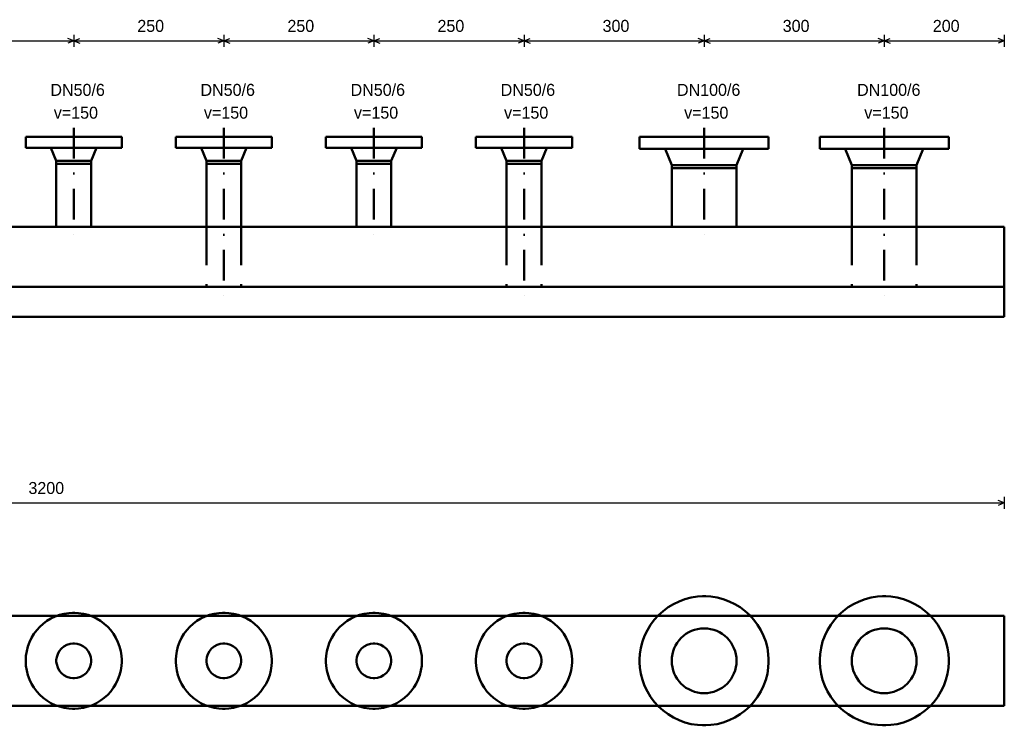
# Model space of a CAD drawing. Header units: millimetres. Extents: x -41881 to 54113, y -9946 to 101810.
# Tile 10 of 105: x -11301 to -9661, y -2641 to -1466. Entities that reach past the tile are written whole.
import ezdxf

# ---------------------------------------------------------------- set-up
doc = ezdxf.new("R2010")
doc.units = ezdxf.units.MM
doc.linetypes.add('DASHED2', pattern=[9.525, 6.35, -3.175])
doc.linetypes.add('ČERCHOVANÁX2', pattern=[50.8, 25.4, -12.7, 0, -12.7])
doc.layers.add('UT-kotle', color=1, linetype='Continuous', lineweight=50)
doc.styles.get("Standard").update_dxf_attribs({"font": 'ic-simplex.shx', "width": 0.8})

msp = doc.modelspace()

# ---------------------------------------------------------------- linework, layer by layer
at = {"color": 0}
for p, q in [((-11211.237, -1490.859), (-11211.237, -1510.859)), ((-10961.237, -1490.859), (-10961.237, -1510.859)), ((-10711.237, -1490.859), (-10711.237, -1510.859)), ((-10461.237, -1490.859), (-10461.237, -1510.859)), ((-10161.237, -1490.859), (-10161.237, -1510.859)), ((-9861.237, -1490.859), (-9861.237, -1510.859)), ((-9661.237, -1490.859), (-9661.237, -1510.859)), ((-11461.237, -1500.859), (-11211.237, -1500.859)), ((-11211.237, -1500.859), (-11221.237, -1496.859)), ((-11211.237, -1500.859), (-11221.237, -1504.859)), ((-11211.237, -1500.859), (-11201.237, -1496.859)), ((-11211.237, -1500.859), (-10961.237, -1500.859)), ((-11211.237, -1500.859), (-11201.237, -1504.859)), ((-10961.237, -1500.859), (-10971.237, -1496.859)), ((-10961.237, -1500.859), (-10971.237, -1504.859)), ((-10961.237, -1500.859), (-10951.237, -1496.859)), ((-10961.237, -1500.859), (-10711.237, -1500.859)), ((-10961.237, -1500.859), (-10951.237, -1504.859)), ((-10711.237, -1500.859), (-10721.237, -1496.859)), ((-10711.237, -1500.859), (-10721.237, -1504.859)), ((-10711.237, -1500.859), (-10701.237, -1496.859)), ((-10711.237, -1500.859), (-10461.237, -1500.859)), ((-10711.237, -1500.859), (-10701.237, -1504.859)), ((-10461.237, -1500.859), (-10471.237, -1496.859)), ((-10461.237, -1500.859), (-10471.237, -1504.859)), ((-10461.237, -1500.859), (-10451.237, -1496.859)), ((-10461.237, -1500.859), (-10161.237, -1500.859)), ((-10461.237, -1500.859), (-10451.237, -1504.859)), ((-10161.237, -1500.859), (-10171.237, -1496.859)), ((-10161.237, -1500.859), (-10171.237, -1504.859)), ((-10161.237, -1500.859), (-10151.237, -1496.859)), ((-10161.237, -1500.859), (-9861.237, -1500.859)), ((-10161.237, -1500.859), (-10151.237, -1504.859)), ((-9861.237, -1500.859), (-9871.237, -1496.859)), ((-9861.237, -1500.859), (-9871.237, -1504.859)), ((-9861.237, -1500.859), (-9851.237, -1496.859)), ((-9861.237, -1500.859), (-9661.237, -1500.859)), ((-9861.237, -1500.859), (-9851.237, -1504.859)), ((-9661.237, -1500.859), (-9671.237, -1496.859)), ((-9661.237, -1500.859), (-9671.237, -1504.859)), ((-9661.237, -2260.858), (-9661.237, -2280.857)), ((-12861.236, -2270.859), (-9661.237, -2270.859)), ((-9661.237, -2270.859), (-9671.237, -2266.859)), ((-9661.237, -2270.859), (-9671.237, -2274.86))]:
    msp.add_line(p, q, dxfattribs=at)
at = {"layer": 'UT-kotle', "color": 2, "linetype": 'ČERCHOVANÁX2', "ltscale": 2}
for p, q in [((-11211.237, -1645.857), (-11211.237, -1825.858)), ((-10961.237, -1645.857), (-10961.237, -1925.856)), ((-10711.237, -1645.857), (-10711.237, -1825.858)), ((-10461.237, -1645.857), (-10461.237, -1925.856)), ((-10161.237, -1645.857), (-10161.237, -1825.858)), ((-9861.237, -1645.857), (-9861.237, -1925.856))]:
    msp.add_line(p, q, dxfattribs=at)
at = {"layer": 'UT-kotle'}
for p, q in [((-11291.237, -1660.857), (-11131.237, -1660.857)), ((-11291.237, -1678.859), (-11291.237, -1660.857)), ((-11131.237, -1660.857), (-11131.237, -1678.859)), ((-11041.237, -1660.857), (-10881.237, -1660.857)), ((-11041.237, -1678.859), (-11041.237, -1660.857)), ((-10881.237, -1660.857), (-10881.237, -1678.859)), ((-10791.237, -1660.857), (-10631.237, -1660.857)), ((-10791.237, -1678.859), (-10791.237, -1660.857)), ((-10631.237, -1660.857), (-10631.237, -1678.859)), ((-10541.237, -1660.857), (-10381.237, -1660.857)), ((-10541.237, -1678.859), (-10541.237, -1660.857)), ((-10381.237, -1660.857), (-10381.237, -1678.859)), ((-10268.737, -1660.857), (-10053.737, -1660.857)), ((-10268.737, -1680.859), (-10268.737, -1660.857)), ((-10053.737, -1660.857), (-10053.737, -1680.859)), ((-9968.737, -1660.857), (-9753.737, -1660.857)), ((-9968.737, -1680.859), (-9968.737, -1660.857)), ((-9753.737, -1660.857), (-9753.737, -1680.859)), ((-11131.237, -1678.859), (-11291.237, -1678.859)), ((-11249.137, -1678.859), (-11240.237, -1700.858)), ((-11173.337, -1678.859), (-11182.237, -1700.858)), ((-10881.237, -1678.859), (-11041.237, -1678.859)), ((-10999.137, -1678.859), (-10990.237, -1700.858)), ((-10923.337, -1678.859), (-10932.237, -1700.858)), ((-10631.237, -1678.859), (-10791.237, -1678.859)), ((-10749.137, -1678.859), (-10740.237, -1700.858)), ((-10673.337, -1678.859), (-10682.237, -1700.858)), ((-10381.237, -1678.859), (-10541.237, -1678.859)), ((-10499.137, -1678.859), (-10490.237, -1700.858)), ((-10423.337, -1678.859), (-10432.237, -1700.858)), ((-10053.737, -1680.859), (-10268.737, -1680.859)), ((-10226.137, -1680.859), (-10215.237, -1707.857)), ((-10096.337, -1680.859), (-10107.237, -1707.857)), ((-9753.737, -1680.859), (-9968.737, -1680.859)), ((-9926.137, -1680.859), (-9915.237, -1707.857)), ((-9796.337, -1680.859), (-9807.237, -1707.857)), ((-11240.237, -1700.858), (-11182.237, -1700.858)), ((-11240.237, -1700.858), (-11240.237, -1810.858)), ((-11182.237, -1700.858), (-11182.237, -1810.858)), ((-10990.237, -1700.858), (-10932.237, -1700.858)), ((-10990.237, -1700.858), (-10990.237, -1810.858)), ((-10932.237, -1700.858), (-10932.237, -1810.858)), ((-10740.237, -1700.858), (-10682.237, -1700.858)), ((-10740.237, -1700.858), (-10740.237, -1810.858)), ((-10682.237, -1700.858), (-10682.237, -1810.858)), ((-10490.237, -1700.858), (-10432.237, -1700.858)), ((-10490.237, -1700.858), (-10490.237, -1810.858)), ((-10432.237, -1700.858), (-10432.237, -1810.858)), ((-11240.237, -1705.857), (-11182.237, -1705.857)), ((-10990.237, -1705.857), (-10932.237, -1705.857)), ((-10740.237, -1705.857), (-10682.237, -1705.857)), ((-10490.237, -1705.857), (-10432.237, -1705.857)), ((-10215.237, -1707.857), (-10107.237, -1707.857)), ((-10215.237, -1707.857), (-10215.237, -1810.858)), ((-10215.237, -1712.86), (-10107.237, -1712.86)), ((-10107.237, -1707.857), (-10107.237, -1810.858)), ((-9915.237, -1707.857), (-9807.237, -1707.857)), ((-9915.237, -1707.857), (-9915.237, -1810.858)), ((-9915.237, -1712.86), (-9807.237, -1712.86)), ((-9807.237, -1707.857), (-9807.237, -1810.858)), ((-12861.236, -1810.858), (-9661.237, -1810.858)), ((-9661.237, -1810.858), (-9661.237, -1960.859)), ((-12861.236, -1910.856), (-9661.237, -1910.856)), ((-9661.237, -1960.859), (-12861.236, -1960.859)), ((-10182.897, -2428.501), (-10172.227, -2426.873)), ((-10172.227, -2426.873), (-10163.987, -2426.319)), ((-10163.987, -2426.319), (-10161.237, -2426.319)), ((-10161.237, -2426.319), (-10158.487, -2426.319)), ((-10158.487, -2426.319), (-10150.247, -2426.873)), ((-10150.247, -2426.873), (-10139.577, -2428.501)), ((-9882.907, -2428.501), (-9872.227, -2426.873)), ((-9872.227, -2426.873), (-9863.987, -2426.319)), ((-9863.987, -2426.319), (-9861.237, -2426.319)), ((-9861.237, -2426.319), (-9858.487, -2426.319)), ((-9858.487, -2426.319), (-9850.247, -2426.873)), ((-9850.247, -2426.873), (-9839.567, -2428.501)), ((-10221.337, -2444.677), (-10212.477, -2439.293)), ((-10212.477, -2439.293), (-10203.077, -2434.766)), ((-10203.077, -2434.766), (-10193.207, -2431.151)), ((-10193.207, -2431.151), (-10182.897, -2428.501)), ((-10139.577, -2428.501), (-10129.277, -2431.151)), ((-10129.277, -2431.151), (-10119.397, -2434.766)), ((-10119.397, -2434.766), (-10109.997, -2439.293)), ((-10109.997, -2439.293), (-10101.137, -2444.677)), ((-9921.337, -2444.677), (-9912.477, -2439.293)), ((-9912.477, -2439.293), (-9903.077, -2434.766)), ((-9903.077, -2434.766), (-9893.207, -2431.151)), ((-9893.207, -2431.151), (-9882.907, -2428.501)), ((-9839.567, -2428.501), (-9829.267, -2431.151)), ((-9829.267, -2431.151), (-9819.397, -2434.766)), ((-9819.397, -2434.766), (-9809.997, -2439.293)), ((-9809.997, -2439.293), (-9801.137, -2444.677)), ((-9661.237, -2458.818), (-12861.236, -2458.818)), ((-11242.377, -2460.105), (-11235.027, -2457.414)), ((-11235.027, -2457.414), (-11227.357, -2455.443)), ((-11227.357, -2455.443), (-11219.417, -2454.231)), ((-11219.417, -2454.231), (-11213.277, -2453.819)), ((-11213.277, -2453.819), (-11211.237, -2453.819)), ((-11211.237, -2453.819), (-11209.187, -2453.819)), ((-11209.187, -2453.819), (-11203.057, -2454.231)), ((-11203.057, -2454.231), (-11195.117, -2455.443)), ((-11195.117, -2455.443), (-11187.447, -2457.414)), ((-11187.447, -2457.414), (-11180.097, -2460.105)), ((-10992.377, -2460.105), (-10985.027, -2457.414)), ((-10985.027, -2457.414), (-10977.357, -2455.443)), ((-10977.357, -2455.443), (-10969.417, -2454.231)), ((-10969.417, -2454.231), (-10963.277, -2453.819)), ((-10963.277, -2453.819), (-10961.237, -2453.819)), ((-10961.237, -2453.819), (-10959.197, -2453.819)), ((-10959.197, -2453.819), (-10953.057, -2454.231)), ((-10953.057, -2454.231), (-10945.117, -2455.443)), ((-10945.117, -2455.443), (-10937.447, -2457.414)), ((-10937.447, -2457.414), (-10930.097, -2460.105)), ((-10742.377, -2460.105), (-10735.027, -2457.414)), ((-10735.027, -2457.414), (-10727.357, -2455.443)), ((-10727.357, -2455.443), (-10719.417, -2454.231)), ((-10719.417, -2454.231), (-10713.277, -2453.819)), ((-10713.277, -2453.819), (-10711.237, -2453.819)), ((-10711.237, -2453.819), (-10709.197, -2453.819)), ((-10709.197, -2453.819), (-10703.057, -2454.231)), ((-10703.057, -2454.231), (-10695.117, -2455.443)), ((-10695.117, -2455.443), (-10687.447, -2457.414)), ((-10687.447, -2457.414), (-10680.097, -2460.105)), ((-10492.377, -2460.105), (-10485.027, -2457.414)), ((-10485.027, -2457.414), (-10477.357, -2455.443)), ((-10477.357, -2455.443), (-10469.417, -2454.231)), ((-10469.417, -2454.231), (-10463.287, -2453.819)), ((-10463.287, -2453.819), (-10461.237, -2453.819)), ((-10461.237, -2453.819), (-10459.197, -2453.819)), ((-10459.197, -2453.819), (-10453.057, -2454.231)), ((-10453.057, -2454.231), (-10445.117, -2455.443)), ((-10445.117, -2455.443), (-10437.447, -2457.414)), ((-10437.447, -2457.414), (-10430.097, -2460.105)), ((-10244.187, -2465.438), (-10237.247, -2457.804)), ((-10237.247, -2457.804), (-10229.617, -2450.866)), ((-10229.617, -2450.866), (-10221.337, -2444.677)), ((-10101.137, -2444.677), (-10092.857, -2450.866)), ((-10092.857, -2450.866), (-10085.227, -2457.804)), ((-10085.227, -2457.804), (-10078.287, -2465.438)), ((-9944.187, -2465.438), (-9937.247, -2457.804)), ((-9937.247, -2457.804), (-9929.617, -2450.866)), ((-9929.617, -2450.866), (-9921.337, -2444.677)), ((-9801.137, -2444.677), (-9792.857, -2450.866)), ((-9792.857, -2450.866), (-9785.227, -2457.804)), ((-9785.227, -2457.804), (-9778.287, -2465.438)), ((-9661.237, -2608.82), (-9661.237, -2458.818)), ((-11267.807, -2477.25), (-11262.127, -2472.086)), ((-11262.127, -2472.086), (-11255.967, -2467.48)), ((-11255.967, -2467.48), (-11249.367, -2463.473)), ((-11249.367, -2463.473), (-11242.377, -2460.105)), ((-11180.097, -2460.105), (-11173.107, -2463.473)), ((-11173.107, -2463.473), (-11166.507, -2467.48)), ((-11166.507, -2467.48), (-11160.347, -2472.086)), ((-11160.347, -2472.086), (-11154.667, -2477.25)), ((-11017.807, -2477.25), (-11012.127, -2472.086)), ((-11012.127, -2472.086), (-11005.967, -2467.48)), ((-11005.967, -2467.48), (-10999.367, -2463.473)), ((-10999.367, -2463.473), (-10992.377, -2460.105)), ((-10930.097, -2460.105), (-10923.107, -2463.473)), ((-10923.107, -2463.473), (-10916.507, -2467.48)), ((-10916.507, -2467.48), (-10910.347, -2472.086)), ((-10910.347, -2472.086), (-10904.667, -2477.25)), ((-10767.807, -2477.25), (-10762.127, -2472.086)), ((-10762.127, -2472.086), (-10755.967, -2467.48)), ((-10755.967, -2467.48), (-10749.367, -2463.473)), ((-10749.367, -2463.473), (-10742.377, -2460.105)), ((-10680.097, -2460.105), (-10673.107, -2463.473)), ((-10673.107, -2463.473), (-10666.507, -2467.48)), ((-10666.507, -2467.48), (-10660.347, -2472.086)), ((-10660.347, -2472.086), (-10654.667, -2477.25)), ((-10517.807, -2477.25), (-10512.127, -2472.086)), ((-10512.127, -2472.086), (-10505.967, -2467.48)), ((-10505.967, -2467.48), (-10499.367, -2463.473)), ((-10499.367, -2463.473), (-10492.377, -2460.105)), ((-10430.097, -2460.105), (-10423.107, -2463.473)), ((-10423.107, -2463.473), (-10416.507, -2467.48)), ((-10416.507, -2467.48), (-10410.347, -2472.086)), ((-10410.347, -2472.086), (-10404.667, -2477.25)), ((-10255.757, -2482.577), (-10250.377, -2473.713)), ((-10250.377, -2473.713), (-10244.187, -2465.438)), ((-10078.287, -2465.438), (-10072.097, -2473.713)), ((-10072.097, -2473.713), (-10066.717, -2482.577)), ((-9955.757, -2482.577), (-9950.377, -2473.713)), ((-9950.377, -2473.713), (-9944.187, -2465.438)), ((-9778.287, -2465.438), (-9772.097, -2473.713)), ((-9772.097, -2473.713), (-9766.707, -2482.577)), ((-11281.577, -2495.685), (-11277.577, -2489.088)), ((-11277.577, -2489.088), (-11272.967, -2482.93)), ((-11272.967, -2482.93), (-11267.807, -2477.25)), ((-11154.667, -2477.25), (-11149.507, -2482.93)), ((-11149.507, -2482.93), (-11144.897, -2489.088)), ((-11144.897, -2489.088), (-11140.897, -2495.685)), ((-11031.587, -2495.685), (-11027.577, -2489.088)), ((-11027.577, -2489.088), (-11022.967, -2482.93)), ((-11022.967, -2482.93), (-11017.807, -2477.25)), ((-10904.667, -2477.25), (-10899.507, -2482.93)), ((-10899.507, -2482.93), (-10894.897, -2489.088)), ((-10894.897, -2489.088), (-10890.897, -2495.685)), ((-10781.587, -2495.685), (-10777.577, -2489.088)), ((-10777.577, -2489.088), (-10772.967, -2482.93)), ((-10772.967, -2482.93), (-10767.807, -2477.25)), ((-10654.667, -2477.25), (-10649.507, -2482.93)), ((-10649.507, -2482.93), (-10644.897, -2489.088)), ((-10644.897, -2489.088), (-10640.897, -2495.685)), ((-10531.587, -2495.685), (-10527.577, -2489.088)), ((-10527.577, -2489.088), (-10522.967, -2482.93)), ((-10522.967, -2482.93), (-10517.807, -2477.25)), ((-10404.667, -2477.25), (-10399.507, -2482.93)), ((-10399.507, -2482.93), (-10394.897, -2489.088)), ((-10394.897, -2489.088), (-10390.887, -2495.685)), ((-10263.907, -2501.85), (-10260.287, -2491.974)), ((-10260.287, -2491.974), (-10255.757, -2482.577)), ((-10199.417, -2495.634), (-10195.587, -2492.149)), ((-10195.587, -2492.149), (-10191.427, -2489.04)), ((-10191.427, -2489.04), (-10186.977, -2486.335)), ((-10186.977, -2486.335), (-10182.257, -2484.061)), ((-10182.257, -2484.061), (-10177.297, -2482.245)), ((-10177.297, -2482.245), (-10172.117, -2480.915)), ((-10172.117, -2480.915), (-10166.757, -2480.096)), ((-10166.757, -2480.096), (-10162.617, -2479.818)), ((-10162.617, -2479.818), (-10161.237, -2479.818)), ((-10161.237, -2479.818), (-10159.857, -2479.818)), ((-10159.857, -2479.818), (-10155.717, -2480.096)), ((-10155.717, -2480.096), (-10150.357, -2480.915)), ((-10150.357, -2480.915), (-10145.177, -2482.245)), ((-10145.177, -2482.245), (-10140.217, -2484.061)), ((-10140.217, -2484.061), (-10135.497, -2486.335)), ((-10135.497, -2486.335), (-10131.047, -2489.04)), ((-10131.047, -2489.04), (-10126.887, -2492.149)), ((-10126.887, -2492.149), (-10123.057, -2495.634)), ((-10066.717, -2482.577), (-10062.187, -2491.974)), ((-10062.187, -2491.974), (-10058.567, -2501.85)), ((-9963.907, -2501.85), (-9960.287, -2491.974)), ((-9960.287, -2491.974), (-9955.757, -2482.577)), ((-9899.417, -2495.634), (-9895.587, -2492.149)), ((-9895.587, -2492.149), (-9891.427, -2489.04)), ((-9891.427, -2489.04), (-9886.977, -2486.335)), ((-9886.977, -2486.335), (-9882.257, -2484.061)), ((-9882.257, -2484.061), (-9877.297, -2482.245)), ((-9877.297, -2482.245), (-9872.117, -2480.915)), ((-9872.117, -2480.915), (-9866.757, -2480.096)), ((-9866.757, -2480.096), (-9862.617, -2479.818)), ((-9862.617, -2479.818), (-9861.237, -2479.818)), ((-9861.237, -2479.818), (-9859.857, -2479.818)), ((-9859.857, -2479.818), (-9855.717, -2480.096)), ((-9855.717, -2480.096), (-9850.357, -2480.915)), ((-9850.357, -2480.915), (-9845.177, -2482.245)), ((-9845.177, -2482.245), (-9840.217, -2484.061)), ((-9840.217, -2484.061), (-9835.497, -2486.335)), ((-9835.497, -2486.335), (-9831.047, -2489.04)), ((-9831.047, -2489.04), (-9826.887, -2492.149)), ((-9826.887, -2492.149), (-9823.057, -2495.634)), ((-9766.707, -2482.577), (-9762.187, -2491.974)), ((-9762.187, -2491.974), (-9758.567, -2501.85)), ((-11287.647, -2510.028), (-11284.947, -2502.679)), ((-11284.947, -2502.679), (-11281.577, -2495.685)), ((-11227.447, -2509.771), (-11222.527, -2507.096)), ((-11222.527, -2507.096), (-11217.087, -2505.407)), ((-11217.087, -2505.407), (-11212.697, -2504.818)), ((-11212.697, -2504.818), (-11211.237, -2504.818)), ((-11211.237, -2504.818), (-11209.777, -2504.818)), ((-11209.777, -2504.818), (-11205.397, -2505.407)), ((-11205.397, -2505.407), (-11199.947, -2507.096)), ((-11199.947, -2507.096), (-11195.027, -2509.771)), ((-11140.897, -2495.685), (-11137.527, -2502.679)), ((-11137.527, -2502.679), (-11134.837, -2510.028)), ((-11037.647, -2510.028), (-11034.947, -2502.679)), ((-11034.947, -2502.679), (-11031.587, -2495.685)), ((-10977.457, -2509.771), (-10972.527, -2507.096)), ((-10972.527, -2507.096), (-10967.077, -2505.407)), ((-10967.077, -2505.407), (-10962.697, -2504.818)), ((-10962.697, -2504.818), (-10961.237, -2504.818)), ((-10961.237, -2504.818), (-10959.777, -2504.818)), ((-10959.777, -2504.818), (-10955.397, -2505.407)), ((-10955.397, -2505.407), (-10949.947, -2507.096)), ((-10949.947, -2507.096), (-10945.027, -2509.771)), ((-10890.897, -2495.685), (-10887.527, -2502.679)), ((-10887.527, -2502.679), (-10884.837, -2510.028)), ((-10787.637, -2510.028), (-10784.947, -2502.679)), ((-10784.947, -2502.679), (-10781.587, -2495.685)), ((-10727.457, -2509.771), (-10722.527, -2507.096)), ((-10722.527, -2507.096), (-10717.077, -2505.407)), ((-10717.077, -2505.407), (-10712.697, -2504.818)), ((-10712.697, -2504.818), (-10711.237, -2504.818)), ((-10711.237, -2504.818), (-10709.777, -2504.818)), ((-10709.777, -2504.818), (-10705.397, -2505.407)), ((-10705.397, -2505.407), (-10699.947, -2507.096)), ((-10699.947, -2507.096), (-10695.027, -2509.771)), ((-10640.897, -2495.685), (-10637.527, -2502.679)), ((-10637.527, -2502.679), (-10634.837, -2510.028)), ((-10537.637, -2510.028), (-10534.947, -2502.679)), ((-10534.947, -2502.679), (-10531.587, -2495.685)), ((-10477.447, -2509.771), (-10472.527, -2507.096)), ((-10472.527, -2507.096), (-10467.077, -2505.407)), ((-10467.077, -2505.407), (-10462.697, -2504.818)), ((-10462.697, -2504.818), (-10461.237, -2504.818)), ((-10461.237, -2504.818), (-10459.777, -2504.818)), ((-10459.777, -2504.818), (-10455.397, -2505.407)), ((-10455.397, -2505.407), (-10449.947, -2507.096)), ((-10449.947, -2507.096), (-10445.027, -2509.771)), ((-10390.887, -2495.685), (-10387.527, -2502.679)), ((-10387.527, -2502.679), (-10384.837, -2510.028)), ((-10266.547, -2512.152), (-10263.907, -2501.85)), ((-10210.997, -2512.799), (-10208.717, -2508.078)), ((-10208.717, -2508.078), (-10206.017, -2503.626)), ((-10206.017, -2503.626), (-10202.907, -2499.469)), ((-10202.907, -2499.469), (-10199.417, -2495.634)), ((-10123.057, -2495.634), (-10119.567, -2499.469)), ((-10119.567, -2499.469), (-10116.457, -2503.626)), ((-10116.457, -2503.626), (-10113.757, -2508.078)), ((-10113.757, -2508.078), (-10111.477, -2512.799)), ((-10058.567, -2501.85), (-10055.927, -2512.152)), ((-9966.557, -2512.152), (-9963.907, -2501.85)), ((-9910.997, -2512.799), (-9908.717, -2508.078)), ((-9908.717, -2508.078), (-9906.017, -2503.626)), ((-9906.017, -2503.626), (-9902.907, -2499.469)), ((-9902.907, -2499.469), (-9899.417, -2495.634)), ((-9823.057, -2495.634), (-9819.567, -2499.469)), ((-9819.567, -2499.469), (-9816.457, -2503.626)), ((-9816.457, -2503.626), (-9813.757, -2508.078)), ((-9813.757, -2508.078), (-9811.487, -2512.799)), ((-9758.567, -2501.85), (-9755.917, -2512.152)), ((-11290.827, -2525.638), (-11289.607, -2517.695)), ((-11289.607, -2517.695), (-11287.647, -2510.028)), ((-11239.647, -2527.972), (-11237.957, -2522.529)), ((-11237.957, -2522.529), (-11235.287, -2517.604)), ((-11235.287, -2517.604), (-11231.747, -2513.312)), ((-11231.747, -2513.312), (-11227.447, -2509.771)), ((-11195.027, -2509.771), (-11190.727, -2513.312)), ((-11190.727, -2513.312), (-11187.187, -2517.604)), ((-11187.187, -2517.604), (-11184.517, -2522.529)), ((-11184.517, -2522.529), (-11182.827, -2527.972)), ((-11134.837, -2510.028), (-11132.857, -2517.695)), ((-11132.857, -2517.695), (-11131.647, -2525.638)), ((-11040.827, -2525.638), (-11039.607, -2517.695)), ((-11039.607, -2517.695), (-11037.647, -2510.028)), ((-10989.647, -2527.972), (-10987.957, -2522.529)), ((-10987.957, -2522.529), (-10985.287, -2517.604)), ((-10985.287, -2517.604), (-10981.747, -2513.312)), ((-10981.747, -2513.312), (-10977.457, -2509.771)), ((-10945.027, -2509.771), (-10940.727, -2513.312)), ((-10940.727, -2513.312), (-10937.187, -2517.604)), ((-10937.187, -2517.604), (-10934.517, -2522.529)), ((-10934.517, -2522.529), (-10932.827, -2527.972)), ((-10884.837, -2510.028), (-10882.857, -2517.695)), ((-10882.857, -2517.695), (-10881.647, -2525.638)), ((-10790.827, -2525.638), (-10789.607, -2517.695)), ((-10789.607, -2517.695), (-10787.637, -2510.028)), ((-10739.647, -2527.972), (-10737.957, -2522.529)), ((-10737.957, -2522.529), (-10735.287, -2517.604)), ((-10735.287, -2517.604), (-10731.747, -2513.312)), ((-10731.747, -2513.312), (-10727.457, -2509.771)), ((-10695.027, -2509.771), (-10690.737, -2513.312)), ((-10690.737, -2513.312), (-10687.187, -2517.604)), ((-10687.187, -2517.604), (-10684.517, -2522.529)), ((-10684.517, -2522.529), (-10682.827, -2527.972)), ((-10634.837, -2510.028), (-10632.867, -2517.695)), ((-10632.867, -2517.695), (-10631.657, -2525.638)), ((-10540.827, -2525.638), (-10539.617, -2517.695)), ((-10539.617, -2517.695), (-10537.637, -2510.028)), ((-10489.647, -2527.972), (-10487.957, -2522.529)), ((-10487.957, -2522.529), (-10485.287, -2517.604)), ((-10485.287, -2517.604), (-10481.747, -2513.312)), ((-10481.747, -2513.312), (-10477.447, -2509.771)), ((-10445.027, -2509.771), (-10440.727, -2513.312)), ((-10440.727, -2513.312), (-10437.187, -2517.604)), ((-10437.187, -2517.604), (-10434.517, -2522.529)), ((-10434.517, -2522.529), (-10432.827, -2527.972)), ((-10384.837, -2510.028), (-10382.867, -2517.695)), ((-10382.867, -2517.695), (-10381.647, -2525.638)), ((-10268.737, -2531.07), (-10268.177, -2522.827)), ((-10268.177, -2522.827), (-10266.547, -2512.152)), ((-10214.957, -2528.296), (-10214.137, -2522.934)), ((-10214.137, -2522.934), (-10212.807, -2517.76)), ((-10212.807, -2517.76), (-10210.997, -2512.799)), ((-10111.477, -2512.799), (-10109.667, -2517.76)), ((-10109.667, -2517.76), (-10108.337, -2522.934)), ((-10108.337, -2522.934), (-10107.517, -2528.296)), ((-10055.927, -2512.152), (-10054.297, -2522.827)), ((-10054.297, -2522.827), (-10053.737, -2531.07)), ((-9968.737, -2531.07), (-9968.187, -2522.827)), ((-9968.187, -2522.827), (-9966.557, -2512.152)), ((-9914.957, -2528.296), (-9914.137, -2522.934)), ((-9914.137, -2522.934), (-9912.807, -2517.76)), ((-9912.807, -2517.76), (-9910.997, -2512.799)), ((-9811.487, -2512.799), (-9809.667, -2517.76)), ((-9809.667, -2517.76), (-9808.337, -2522.934)), ((-9808.337, -2522.934), (-9807.517, -2528.296)), ((-9755.917, -2512.152), (-9754.297, -2522.827)), ((-9754.297, -2522.827), (-9753.737, -2531.07)), ((-11291.237, -2531.773), (-11290.827, -2525.638)), ((-11291.237, -2533.818), (-11291.237, -2531.773)), ((-11291.237, -2535.861), (-11291.237, -2533.818)), ((-11290.827, -2541.997), (-11291.237, -2535.861)), ((-11289.607, -2549.942), (-11290.827, -2541.997)), ((-11240.237, -2532.356), (-11239.647, -2527.972)), ((-11240.237, -2533.818), (-11240.237, -2532.356)), ((-11240.237, -2535.279), (-11240.237, -2533.818)), ((-11239.647, -2539.662), (-11240.237, -2535.279)), ((-11237.957, -2545.106), (-11239.647, -2539.662)), ((-11182.827, -2539.662), (-11184.517, -2545.106)), ((-11182.827, -2527.972), (-11182.237, -2532.356)), ((-11182.237, -2535.279), (-11182.827, -2539.662)), ((-11182.237, -2532.356), (-11182.237, -2533.818)), ((-11182.237, -2533.818), (-11182.237, -2535.279)), ((-11131.647, -2541.997), (-11132.857, -2549.942)), ((-11131.647, -2525.638), (-11131.237, -2531.773)), ((-11131.237, -2535.861), (-11131.647, -2541.997)), ((-11131.237, -2531.773), (-11131.237, -2533.818)), ((-11131.237, -2533.818), (-11131.237, -2535.861)), ((-11041.237, -2531.773), (-11040.827, -2525.638)), ((-11041.237, -2533.818), (-11041.237, -2531.773)), ((-11041.237, -2535.861), (-11041.237, -2533.818)), ((-11040.827, -2541.997), (-11041.237, -2535.861)), ((-11039.607, -2549.942), (-11040.827, -2541.997)), ((-10990.237, -2532.356), (-10989.647, -2527.972)), ((-10990.237, -2533.818), (-10990.237, -2532.356)), ((-10990.237, -2535.279), (-10990.237, -2533.818)), ((-10989.647, -2539.662), (-10990.237, -2535.279)), ((-10987.957, -2545.106), (-10989.647, -2539.662)), ((-10932.827, -2539.662), (-10934.517, -2545.106)), ((-10932.827, -2527.972), (-10932.237, -2532.356)), ((-10932.237, -2535.279), (-10932.827, -2539.662)), ((-10932.237, -2532.356), (-10932.237, -2533.818)), ((-10932.237, -2533.818), (-10932.237, -2535.279)), ((-10881.647, -2541.997), (-10882.857, -2549.942)), ((-10881.647, -2525.638), (-10881.237, -2531.773)), ((-10881.237, -2535.861), (-10881.647, -2541.997)), ((-10881.237, -2531.773), (-10881.237, -2533.818)), ((-10881.237, -2533.818), (-10881.237, -2535.861)), ((-10791.237, -2531.773), (-10790.827, -2525.638)), ((-10791.237, -2533.818), (-10791.237, -2531.773)), ((-10791.237, -2535.861), (-10791.237, -2533.818)), ((-10790.827, -2541.997), (-10791.237, -2535.861)), ((-10789.607, -2549.942), (-10790.827, -2541.997)), ((-10740.237, -2532.356), (-10739.647, -2527.972)), ((-10740.237, -2533.818), (-10740.237, -2532.356)), ((-10740.237, -2535.279), (-10740.237, -2533.818)), ((-10739.647, -2539.662), (-10740.237, -2535.279)), ((-10737.957, -2545.106), (-10739.647, -2539.662)), ((-10682.827, -2539.662), (-10684.517, -2545.106)), ((-10682.827, -2527.972), (-10682.237, -2532.356)), ((-10682.237, -2535.279), (-10682.827, -2539.662)), ((-10682.237, -2532.356), (-10682.237, -2533.818)), ((-10682.237, -2533.818), (-10682.237, -2535.279)), ((-10631.657, -2541.997), (-10632.867, -2549.942)), ((-10631.657, -2525.638), (-10631.237, -2531.773)), ((-10631.237, -2535.861), (-10631.657, -2541.997)), ((-10631.237, -2531.773), (-10631.237, -2533.818)), ((-10631.237, -2533.818), (-10631.237, -2535.861)), ((-10541.237, -2531.773), (-10540.827, -2525.638)), ((-10541.237, -2533.818), (-10541.237, -2531.773)), ((-10541.237, -2535.861), (-10541.237, -2533.818)), ((-10540.827, -2541.997), (-10541.237, -2535.861)), ((-10539.617, -2549.942), (-10540.827, -2541.997)), ((-10490.237, -2532.356), (-10489.647, -2527.972)), ((-10490.237, -2533.818), (-10490.237, -2532.356)), ((-10490.237, -2535.279), (-10490.237, -2533.818)), ((-10489.647, -2539.662), (-10490.237, -2535.279)), ((-10487.957, -2545.106), (-10489.647, -2539.662)), ((-10432.827, -2539.662), (-10434.517, -2545.106)), ((-10432.827, -2527.972), (-10432.237, -2532.356)), ((-10432.237, -2535.279), (-10432.827, -2539.662)), ((-10432.237, -2532.356), (-10432.237, -2533.818)), ((-10432.237, -2533.818), (-10432.237, -2535.279)), ((-10381.647, -2541.997), (-10382.867, -2549.942)), ((-10381.647, -2525.638), (-10381.237, -2531.773)), ((-10381.237, -2535.861), (-10381.647, -2541.997)), ((-10381.237, -2531.773), (-10381.237, -2533.818)), ((-10381.237, -2533.818), (-10381.237, -2535.861)), ((-10268.737, -2533.818), (-10268.737, -2531.07)), ((-10268.737, -2536.566), (-10268.737, -2533.818)), ((-10268.177, -2544.81), (-10268.737, -2536.566)), ((-10215.237, -2532.437), (-10214.957, -2528.296)), ((-10215.237, -2533.818), (-10215.237, -2532.437)), ((-10215.237, -2535.198), (-10215.237, -2533.818)), ((-10214.957, -2539.338), (-10215.237, -2535.198)), ((-10214.137, -2544.701), (-10214.957, -2539.338)), ((-10107.517, -2539.338), (-10108.337, -2544.701)), ((-10107.517, -2528.296), (-10107.237, -2532.437)), ((-10107.237, -2535.198), (-10107.517, -2539.338)), ((-10107.237, -2532.437), (-10107.237, -2533.818)), ((-10107.237, -2533.818), (-10107.237, -2535.198)), ((-10053.737, -2536.566), (-10054.297, -2544.81)), ((-10053.737, -2531.07), (-10053.737, -2533.818)), ((-10053.737, -2533.818), (-10053.737, -2536.566)), ((-9968.737, -2533.818), (-9968.737, -2531.07)), ((-9968.737, -2536.566), (-9968.737, -2533.818)), ((-9968.187, -2544.81), (-9968.737, -2536.566)), ((-9915.237, -2532.437), (-9914.957, -2528.296)), ((-9915.237, -2533.818), (-9915.237, -2532.437)), ((-9915.237, -2535.198), (-9915.237, -2533.818)), ((-9914.957, -2539.338), (-9915.237, -2535.198)), ((-9914.137, -2544.701), (-9914.957, -2539.338)), ((-9807.517, -2539.338), (-9808.337, -2544.701)), ((-9807.517, -2528.296), (-9807.237, -2532.437)), ((-9807.237, -2535.198), (-9807.517, -2539.338)), ((-9807.237, -2532.437), (-9807.237, -2533.818)), ((-9807.237, -2533.818), (-9807.237, -2535.198)), ((-9753.737, -2536.566), (-9754.297, -2544.81)), ((-9753.737, -2531.07), (-9753.737, -2533.818)), ((-9753.737, -2533.818), (-9753.737, -2536.566)), ((-11287.647, -2557.608), (-11289.607, -2549.942)), ((-11284.947, -2564.958), (-11287.647, -2557.608)), ((-11235.287, -2550.032), (-11237.957, -2545.106)), ((-11231.747, -2554.325), (-11235.287, -2550.032)), ((-11227.447, -2557.865), (-11231.747, -2554.325)), ((-11222.527, -2560.54), (-11227.447, -2557.865)), ((-11195.027, -2557.865), (-11199.947, -2560.54)), ((-11190.727, -2554.325), (-11195.027, -2557.865)), ((-11187.187, -2550.032), (-11190.727, -2554.325)), ((-11184.517, -2545.106), (-11187.187, -2550.032)), ((-11134.837, -2557.608), (-11137.527, -2564.958)), ((-11132.857, -2549.942), (-11134.837, -2557.608)), ((-11037.647, -2557.608), (-11039.607, -2549.942)), ((-11034.947, -2564.958), (-11037.647, -2557.608)), ((-10985.287, -2550.032), (-10987.957, -2545.106)), ((-10981.747, -2554.325), (-10985.287, -2550.032)), ((-10977.457, -2557.865), (-10981.747, -2554.325)), ((-10972.527, -2560.54), (-10977.457, -2557.865)), ((-10945.027, -2557.865), (-10949.947, -2560.54)), ((-10940.727, -2554.325), (-10945.027, -2557.865)), ((-10937.187, -2550.032), (-10940.727, -2554.325)), ((-10934.517, -2545.106), (-10937.187, -2550.032)), ((-10884.837, -2557.608), (-10887.527, -2564.958)), ((-10882.857, -2549.942), (-10884.837, -2557.608)), ((-10787.637, -2557.608), (-10789.607, -2549.942)), ((-10784.947, -2564.958), (-10787.637, -2557.608)), ((-10735.287, -2550.032), (-10737.957, -2545.106)), ((-10731.747, -2554.325), (-10735.287, -2550.032)), ((-10727.457, -2557.865), (-10731.747, -2554.325)), ((-10722.527, -2560.54), (-10727.457, -2557.865)), ((-10695.027, -2557.865), (-10699.947, -2560.54)), ((-10690.737, -2554.325), (-10695.027, -2557.865)), ((-10687.187, -2550.032), (-10690.737, -2554.325)), ((-10684.517, -2545.106), (-10687.187, -2550.032)), ((-10634.837, -2557.608), (-10637.527, -2564.958)), ((-10632.867, -2549.942), (-10634.837, -2557.608)), ((-10537.637, -2557.608), (-10539.617, -2549.942)), ((-10534.947, -2564.958), (-10537.637, -2557.608)), ((-10485.287, -2550.032), (-10487.957, -2545.106)), ((-10481.747, -2554.325), (-10485.287, -2550.032)), ((-10477.447, -2557.865), (-10481.747, -2554.325)), ((-10472.527, -2560.54), (-10477.447, -2557.865)), ((-10445.027, -2557.865), (-10449.947, -2560.54)), ((-10440.727, -2554.325), (-10445.027, -2557.865)), ((-10437.187, -2550.032), (-10440.727, -2554.325)), ((-10434.517, -2545.106), (-10437.187, -2550.032)), ((-10384.837, -2557.608), (-10387.527, -2564.958)), ((-10382.867, -2549.942), (-10384.837, -2557.608)), ((-10266.547, -2555.483), (-10268.177, -2544.81)), ((-10263.907, -2565.785), (-10266.547, -2555.483)), ((-10212.807, -2549.875), (-10214.137, -2544.701)), ((-10210.997, -2554.838), (-10212.807, -2549.875)), ((-10208.717, -2559.557), (-10210.997, -2554.838)), ((-10111.477, -2554.838), (-10113.757, -2559.557)), ((-10109.667, -2549.875), (-10111.477, -2554.838)), ((-10108.337, -2544.701), (-10109.667, -2549.875)), ((-10055.927, -2555.483), (-10058.567, -2565.785)), ((-10054.297, -2544.81), (-10055.927, -2555.483)), ((-9966.557, -2555.483), (-9968.187, -2544.81)), ((-9963.907, -2565.785), (-9966.557, -2555.483)), ((-9912.807, -2549.875), (-9914.137, -2544.701)), ((-9910.997, -2554.838), (-9912.807, -2549.875)), ((-9908.717, -2559.557), (-9910.997, -2554.838)), ((-9811.487, -2554.838), (-9813.757, -2559.557)), ((-9809.667, -2549.875), (-9811.487, -2554.838)), ((-9808.337, -2544.701), (-9809.667, -2549.875)), ((-9755.917, -2555.483), (-9758.567, -2565.785)), ((-9754.297, -2544.81), (-9755.917, -2555.483)), ((-11281.577, -2571.951), (-11284.947, -2564.958)), ((-11277.577, -2578.547), (-11281.577, -2571.951)), ((-11217.087, -2562.23), (-11222.527, -2560.54)), ((-11212.697, -2562.819), (-11217.087, -2562.23)), ((-11211.237, -2562.819), (-11212.697, -2562.819)), ((-11209.777, -2562.819), (-11211.237, -2562.819)), ((-11205.397, -2562.23), (-11209.777, -2562.819)), ((-11199.947, -2560.54), (-11205.397, -2562.23)), ((-11140.897, -2571.951), (-11144.897, -2578.547)), ((-11137.527, -2564.958), (-11140.897, -2571.951)), ((-11031.587, -2571.951), (-11034.947, -2564.958)), ((-11027.577, -2578.547), (-11031.587, -2571.951)), ((-10967.077, -2562.23), (-10972.527, -2560.54)), ((-10962.697, -2562.819), (-10967.077, -2562.23)), ((-10961.237, -2562.819), (-10962.697, -2562.819)), ((-10959.777, -2562.819), (-10961.237, -2562.819)), ((-10955.397, -2562.23), (-10959.777, -2562.819)), ((-10949.947, -2560.54), (-10955.397, -2562.23)), ((-10890.897, -2571.951), (-10894.897, -2578.547)), ((-10887.527, -2564.958), (-10890.897, -2571.951)), ((-10781.587, -2571.951), (-10784.947, -2564.958)), ((-10777.577, -2578.547), (-10781.587, -2571.951)), ((-10717.077, -2562.23), (-10722.527, -2560.54)), ((-10712.697, -2562.819), (-10717.077, -2562.23)), ((-10711.237, -2562.819), (-10712.697, -2562.819)), ((-10709.777, -2562.819), (-10711.237, -2562.819)), ((-10705.397, -2562.23), (-10709.777, -2562.819)), ((-10699.947, -2560.54), (-10705.397, -2562.23)), ((-10640.897, -2571.951), (-10644.897, -2578.547)), ((-10637.527, -2564.958), (-10640.897, -2571.951)), ((-10531.587, -2571.951), (-10534.947, -2564.958)), ((-10527.577, -2578.547), (-10531.587, -2571.951)), ((-10467.077, -2562.23), (-10472.527, -2560.54)), ((-10462.697, -2562.819), (-10467.077, -2562.23)), ((-10461.237, -2562.819), (-10462.697, -2562.819)), ((-10459.777, -2562.819), (-10461.237, -2562.819)), ((-10455.397, -2562.23), (-10459.777, -2562.819)), ((-10449.947, -2560.54), (-10455.397, -2562.23)), ((-10390.887, -2571.951), (-10394.897, -2578.547)), ((-10387.527, -2564.958), (-10390.887, -2571.951)), ((-10260.287, -2575.663), (-10263.907, -2565.785)), ((-10206.017, -2564.01), (-10208.717, -2559.557)), ((-10202.907, -2568.168), (-10206.017, -2564.01)), ((-10199.417, -2572.003), (-10202.907, -2568.168)), ((-10195.587, -2575.488), (-10199.417, -2572.003)), ((-10123.057, -2572.003), (-10126.887, -2575.488)), ((-10119.567, -2568.168), (-10123.057, -2572.003)), ((-10116.457, -2564.01), (-10119.567, -2568.168)), ((-10113.757, -2559.557), (-10116.457, -2564.01)), ((-10058.567, -2565.785), (-10062.187, -2575.663)), ((-9960.287, -2575.663), (-9963.907, -2565.785)), ((-9906.017, -2564.01), (-9908.717, -2559.557)), ((-9902.907, -2568.168), (-9906.017, -2564.01)), ((-9899.417, -2572.003), (-9902.907, -2568.168)), ((-9895.587, -2575.488), (-9899.417, -2572.003)), ((-9823.057, -2572.003), (-9826.887, -2575.488)), ((-9819.567, -2568.168), (-9823.057, -2572.003)), ((-9816.457, -2564.01), (-9819.567, -2568.168)), ((-9813.757, -2559.557), (-9816.457, -2564.01)), ((-9758.567, -2565.785), (-9762.187, -2575.663)), ((-11272.967, -2584.706), (-11277.577, -2578.547)), ((-11267.807, -2590.387), (-11272.967, -2584.706)), ((-11262.127, -2595.551), (-11267.807, -2590.387)), ((-11154.667, -2590.387), (-11160.347, -2595.551)), ((-11149.507, -2584.706), (-11154.667, -2590.387)), ((-11144.897, -2578.547), (-11149.507, -2584.706)), ((-11022.967, -2584.706), (-11027.577, -2578.547)), ((-11017.807, -2590.387), (-11022.967, -2584.706)), ((-11012.127, -2595.551), (-11017.807, -2590.387)), ((-10904.667, -2590.387), (-10910.347, -2595.551)), ((-10899.507, -2584.706), (-10904.667, -2590.387)), ((-10894.897, -2578.547), (-10899.507, -2584.706)), ((-10772.967, -2584.706), (-10777.577, -2578.547)), ((-10767.807, -2590.387), (-10772.967, -2584.706)), ((-10762.127, -2595.551), (-10767.807, -2590.387)), ((-10654.667, -2590.387), (-10660.347, -2595.551)), ((-10649.507, -2584.706), (-10654.667, -2590.387)), ((-10644.897, -2578.547), (-10649.507, -2584.706)), ((-10522.967, -2584.706), (-10527.577, -2578.547)), ((-10517.807, -2590.387), (-10522.967, -2584.706)), ((-10512.127, -2595.551), (-10517.807, -2590.387)), ((-10404.667, -2590.387), (-10410.347, -2595.551)), ((-10399.507, -2584.706), (-10404.667, -2590.387)), ((-10394.897, -2578.547), (-10399.507, -2584.706)), ((-10255.757, -2585.059), (-10260.287, -2575.663)), ((-10250.377, -2593.923), (-10255.757, -2585.059)), ((-10191.427, -2578.596), (-10195.587, -2575.488)), ((-10186.977, -2581.301), (-10191.427, -2578.596)), ((-10182.257, -2583.575), (-10186.977, -2581.301)), ((-10177.297, -2585.392), (-10182.257, -2583.575)), ((-10172.117, -2586.721), (-10177.297, -2585.392)), ((-10166.757, -2587.54), (-10172.117, -2586.721)), ((-10162.617, -2587.82), (-10166.757, -2587.54)), ((-10161.237, -2587.82), (-10162.617, -2587.82)), ((-10159.857, -2587.82), (-10161.237, -2587.82)), ((-10155.717, -2587.54), (-10159.857, -2587.82)), ((-10150.357, -2586.721), (-10155.717, -2587.54)), ((-10145.177, -2585.392), (-10150.357, -2586.721)), ((-10140.217, -2583.575), (-10145.177, -2585.392)), ((-10135.497, -2581.301), (-10140.217, -2583.575)), ((-10131.047, -2578.596), (-10135.497, -2581.301)), ((-10126.887, -2575.488), (-10131.047, -2578.596)), ((-10066.717, -2585.059), (-10072.097, -2593.923)), ((-10062.187, -2575.663), (-10066.717, -2585.059)), ((-9955.757, -2585.059), (-9960.287, -2575.663)), ((-9950.377, -2593.923), (-9955.757, -2585.059)), ((-9891.427, -2578.596), (-9895.587, -2575.488)), ((-9886.977, -2581.301), (-9891.427, -2578.596)), ((-9882.257, -2583.575), (-9886.977, -2581.301)), ((-9877.297, -2585.392), (-9882.257, -2583.575)), ((-9872.117, -2586.721), (-9877.297, -2585.392)), ((-9866.757, -2587.54), (-9872.117, -2586.721)), ((-9862.617, -2587.82), (-9866.757, -2587.54)), ((-9861.237, -2587.82), (-9862.617, -2587.82)), ((-9859.857, -2587.82), (-9861.237, -2587.82)), ((-9855.717, -2587.54), (-9859.857, -2587.82)), ((-9850.357, -2586.721), (-9855.717, -2587.54)), ((-9845.177, -2585.392), (-9850.357, -2586.721)), ((-9840.217, -2583.575), (-9845.177, -2585.392)), ((-9835.497, -2581.301), (-9840.217, -2583.575)), ((-9831.047, -2578.596), (-9835.497, -2581.301)), ((-9826.887, -2575.488), (-9831.047, -2578.596)), ((-9766.707, -2585.059), (-9772.097, -2593.923)), ((-9762.187, -2575.663), (-9766.707, -2585.059)), ((-11255.967, -2600.156), (-11262.127, -2595.551)), ((-11249.367, -2604.163), (-11255.967, -2600.156)), ((-11242.377, -2607.531), (-11249.367, -2604.163)), ((-11235.027, -2610.222), (-11242.377, -2607.531)), ((-11180.097, -2607.531), (-11187.447, -2610.222)), ((-11173.107, -2604.163), (-11180.097, -2607.531)), ((-11166.507, -2600.156), (-11173.107, -2604.163)), ((-11160.347, -2595.551), (-11166.507, -2600.156)), ((-11005.967, -2600.156), (-11012.127, -2595.551)), ((-10999.367, -2604.163), (-11005.967, -2600.156)), ((-10992.377, -2607.531), (-10999.367, -2604.163)), ((-10985.027, -2610.222), (-10992.377, -2607.531)), ((-10930.097, -2607.531), (-10937.447, -2610.222)), ((-10923.107, -2604.163), (-10930.097, -2607.531)), ((-10916.507, -2600.156), (-10923.107, -2604.163)), ((-10910.347, -2595.551), (-10916.507, -2600.156)), ((-10755.967, -2600.156), (-10762.127, -2595.551)), ((-10749.367, -2604.163), (-10755.967, -2600.156)), ((-10742.377, -2607.531), (-10749.367, -2604.163)), ((-10735.027, -2610.222), (-10742.377, -2607.531)), ((-10680.097, -2607.531), (-10687.447, -2610.222)), ((-10673.107, -2604.163), (-10680.097, -2607.531)), ((-10666.507, -2600.156), (-10673.107, -2604.163)), ((-10660.347, -2595.551), (-10666.507, -2600.156)), ((-10505.967, -2600.156), (-10512.127, -2595.551)), ((-10499.367, -2604.163), (-10505.967, -2600.156)), ((-10492.377, -2607.531), (-10499.367, -2604.163)), ((-10485.027, -2610.222), (-10492.377, -2607.531)), ((-10430.097, -2607.531), (-10437.447, -2610.222)), ((-10423.107, -2604.163), (-10430.097, -2607.531)), ((-10416.507, -2600.156), (-10423.107, -2604.163)), ((-10410.347, -2595.551), (-10416.507, -2600.156)), ((-10244.187, -2602.198), (-10250.377, -2593.923)), ((-10237.247, -2609.832), (-10244.187, -2602.198)), ((-10078.287, -2602.198), (-10085.227, -2609.832)), ((-10072.097, -2593.923), (-10078.287, -2602.198)), ((-9944.187, -2602.198), (-9950.377, -2593.923)), ((-9937.247, -2609.832), (-9944.187, -2602.198)), ((-9778.287, -2602.198), (-9785.227, -2609.832)), ((-9772.097, -2593.923), (-9778.287, -2602.198)), ((-12861.236, -2608.82), (-9661.237, -2608.82)), ((-11227.357, -2612.193), (-11235.027, -2610.222)), ((-11219.417, -2613.406), (-11227.357, -2612.193)), ((-11213.277, -2613.819), (-11219.417, -2613.406)), ((-11211.237, -2613.819), (-11213.277, -2613.819)), ((-11209.187, -2613.819), (-11211.237, -2613.819)), ((-11203.057, -2613.406), (-11209.187, -2613.819)), ((-11195.117, -2612.193), (-11203.057, -2613.406)), ((-11187.447, -2610.222), (-11195.117, -2612.193)), ((-10977.357, -2612.193), (-10985.027, -2610.222)), ((-10969.417, -2613.406), (-10977.357, -2612.193)), ((-10963.277, -2613.819), (-10969.417, -2613.406)), ((-10961.237, -2613.819), (-10963.277, -2613.819)), ((-10959.197, -2613.819), (-10961.237, -2613.819)), ((-10953.057, -2613.406), (-10959.197, -2613.819)), ((-10945.117, -2612.193), (-10953.057, -2613.406)), ((-10937.447, -2610.222), (-10945.117, -2612.193)), ((-10727.357, -2612.193), (-10735.027, -2610.222)), ((-10719.417, -2613.406), (-10727.357, -2612.193)), ((-10713.277, -2613.819), (-10719.417, -2613.406)), ((-10711.237, -2613.819), (-10713.277, -2613.819)), ((-10709.197, -2613.819), (-10711.237, -2613.819)), ((-10703.057, -2613.406), (-10709.197, -2613.819)), ((-10695.117, -2612.193), (-10703.057, -2613.406)), ((-10687.447, -2610.222), (-10695.117, -2612.193)), ((-10477.357, -2612.193), (-10485.027, -2610.222)), ((-10469.417, -2613.406), (-10477.357, -2612.193)), ((-10463.287, -2613.819), (-10469.417, -2613.406)), ((-10461.237, -2613.819), (-10463.287, -2613.819)), ((-10459.197, -2613.819), (-10461.237, -2613.819)), ((-10453.057, -2613.406), (-10459.197, -2613.819)), ((-10445.117, -2612.193), (-10453.057, -2613.406)), ((-10437.447, -2610.222), (-10445.117, -2612.193)), ((-10229.617, -2616.771), (-10237.247, -2609.832)), ((-10221.337, -2622.96), (-10229.617, -2616.771)), ((-10212.477, -2628.344), (-10221.337, -2622.96)), ((-10101.137, -2622.96), (-10109.997, -2628.344)), ((-10092.857, -2616.771), (-10101.137, -2622.96)), ((-10085.227, -2609.832), (-10092.857, -2616.771)), ((-9929.617, -2616.771), (-9937.247, -2609.832)), ((-9921.337, -2622.96), (-9929.617, -2616.771)), ((-9912.477, -2628.344), (-9921.337, -2622.96)), ((-9801.137, -2622.96), (-9809.997, -2628.344)), ((-9792.857, -2616.771), (-9801.137, -2622.96)), ((-9785.227, -2609.832), (-9792.857, -2616.771)), ((-10203.077, -2632.871), (-10212.477, -2628.344)), ((-10193.207, -2636.485), (-10203.077, -2632.871)), ((-10182.897, -2639.135), (-10193.207, -2636.485)), ((-10172.227, -2640.764), (-10182.897, -2639.135)), ((-10139.577, -2639.135), (-10150.247, -2640.764)), ((-10129.277, -2636.485), (-10139.577, -2639.135)), ((-10119.397, -2632.871), (-10129.277, -2636.485)), ((-10109.997, -2628.344), (-10119.397, -2632.871)), ((-9903.077, -2632.871), (-9912.477, -2628.344)), ((-9893.207, -2636.485), (-9903.077, -2632.871)), ((-9882.907, -2639.135), (-9893.207, -2636.485)), ((-9872.227, -2640.764), (-9882.907, -2639.135)), ((-9839.567, -2639.135), (-9850.247, -2640.764)), ((-9829.267, -2636.485), (-9839.567, -2639.135)), ((-9819.397, -2632.871), (-9829.267, -2636.485)), ((-9809.997, -2628.344), (-9819.397, -2632.871)), ((-10163.987, -2641.319), (-10172.227, -2640.764)), ((-10161.237, -2641.319), (-10163.987, -2641.319)), ((-10158.487, -2641.319), (-10161.237, -2641.319)), ((-10150.247, -2640.764), (-10158.487, -2641.319)), ((-9863.987, -2641.319), (-9872.227, -2640.764)), ((-9861.237, -2641.319), (-9863.987, -2641.319)), ((-9858.487, -2641.319), (-9861.237, -2641.319)), ((-9850.247, -2640.764), (-9858.487, -2641.319))]:
    msp.add_line(p, q, dxfattribs=at)
at = {"layer": 'UT-kotle', "color": 2, "linetype": 'DASHED2', "ltscale": 10}
for p, q in [((-10990.237, -1810.858), (-10990.237, -1910.856)), ((-10932.237, -1810.858), (-10932.237, -1910.856)), ((-10490.237, -1810.858), (-10490.237, -1910.856)), ((-10432.237, -1810.858), (-10432.237, -1910.856)), ((-9915.237, -1810.858), (-9915.237, -1910.856)), ((-9807.237, -1810.858), (-9807.237, -1910.856))]:
    msp.add_line(p, q, dxfattribs=at)

# ---------------------------------------------------------------- texts
at = {"color": 0}
for s, p in [('250', (-11105.337, -1485.859)), ('250', (-11105.337, -1485.859)), ('250', (-10855.337, -1485.859)), ('250', (-10855.337, -1485.859)), ('250', (-10605.337, -1485.859)), ('250', (-10605.337, -1485.859)), ('300', (-10330.337, -1485.859)), ('300', (-10330.337, -1485.859)), ('300', (-10030.337, -1485.859)), ('300', (-10030.337, -1485.859)), ('200', (-9780.337, -1485.859)), ('200', (-9780.337, -1485.859)), ('DN50/6', (-11250.087, -1592.459)), ('DN50/6', (-11000.087, -1592.459)), ('DN50/6', (-10750.087, -1592.459)), ('DN50/6', (-10500.087, -1592.459)), ('DN100/6', (-10206.457, -1592.459)), ('DN100/6', (-9906.447, -1592.459)), ('v=150', (-11244.437, -1630.459)), ('v=150', (-10994.437, -1630.459)), ('v=150', (-10744.437, -1630.459)), ('v=150', (-10494.437, -1630.459)), ('v=150', (-10194.437, -1630.459)), ('v=150', (-9894.437, -1630.459)), ('3200', (-11286.707, -2255.859))]:
    msp.add_text(s, height=20, dxfattribs=at).set_placement(p)
at = {"layer": 'UT-kotle'}
msp.add_text('3200', height=20, dxfattribs=at).set_placement((-11286.707, -2255.859))

doc.saveas('drawing.dxf')
